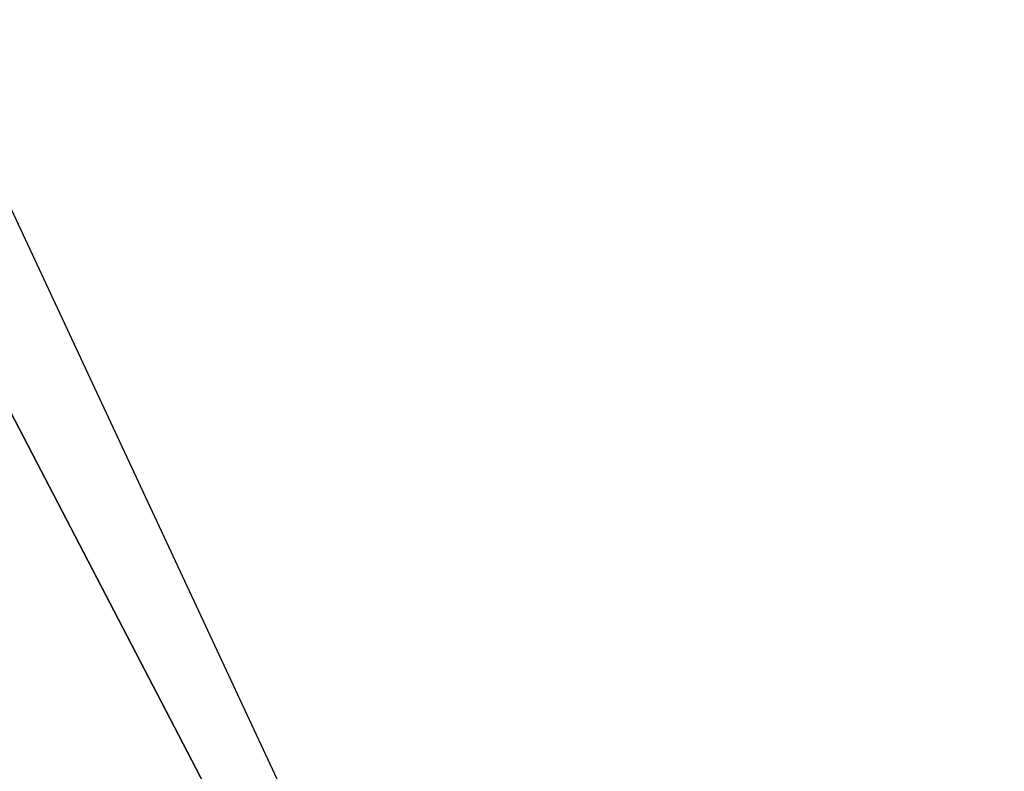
# Model space of a CAD drawing. Extents: x 185 to 449, y -73 to 113.
# Tile 202 of 256: x 298.06779 to 298.07649, y -10.37246 to -10.3658. Entities that reach past the tile are written whole.
import ezdxf

# ---------------------------------------------------------------- set-up
doc = ezdxf.new("R2010")
doc.units = 0
doc.header["$LTSCALE"] = 25.4
doc.layers.get('0').update_dxf_attribs({"color": 13, "linetype": 'CONTINUOUS'})

# ---------------------------------------------------------------- blocks, each defined once
blk = doc.blocks.new('GRUPUJ_1')
at = {"color": 8}
mesh = blk.add_polyface(dxfattribs=at)
corners = [(111.7284311, 65.8321228, 179.9288729), (113.3270105, 62.4039612, 179.9288729), (112.4528803, 64.0831375, 150.9288729)]
mesh.append_faces([[corners[k] for k in face] for face in [(0, 1, 2)]], dxfattribs={"color": 8})
mesh = blk.add_polyface(dxfattribs=at)
corners = [(113.3502115, 62.4173508, 150.8288668), (112.5435098, 64.1253967, 150.7556552), (112.4771646, 64.0944672, 150.8288668), (113.4136118, 62.453949, 150.7556552)]
mesh.append_faces([[corners[k] for k in face] for face in [(0, 1, 2), (1, 0, 3)]], dxfattribs={"vtx0": -1, "color": 8})
mesh = blk.add_polyface(dxfattribs=at)
corners = [(112.4528803, 64.0831375, 150.9288729), (113.3270105, 62.4039612, 179.9288729), (113.3270105, 62.4039612, 150.9288729)]
mesh.append_faces([[corners[k] for k in face] for face in [(0, 1, 2)]], dxfattribs={"color": 8})
mesh = blk.add_polyface(dxfattribs=at)
corners = [(114.3661112, 60.8227234, 150.8288668), (113.3270105, 62.4039612, 150.9288729), (114.3441614, 60.8073425, 150.9288729), (113.3502115, 62.4173508, 150.8288668)]
mesh.append_faces([[corners[k] for k in face] for face in [(0, 1, 2), (1, 0, 3)]], dxfattribs={"vtx0": -1, "color": 8})

msp = doc.modelspace()

# ---------------------------------------------------------------- block references
at = {"color": 0}
msp.add_blockref('GRUPUJ_1', (184.7487796, -72.788772, 118.2609464), dxfattribs=at)

doc.saveas('drawing.dxf')
